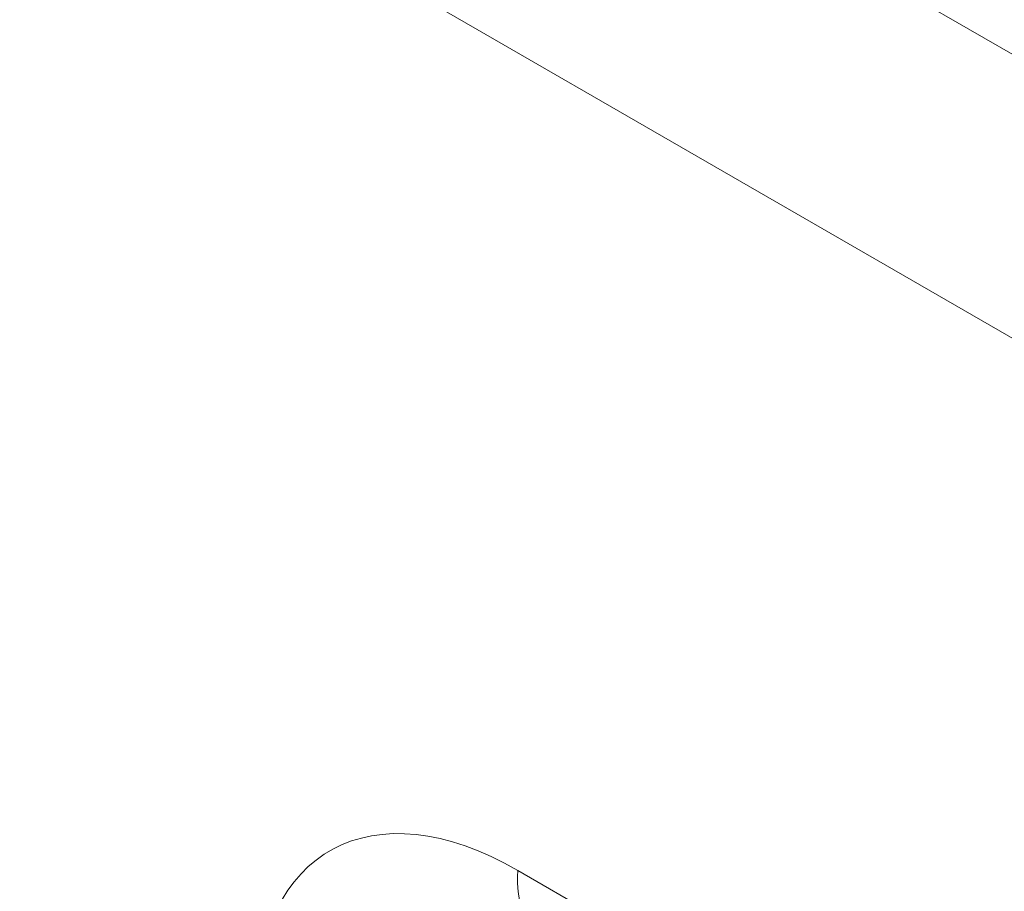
# Paper-space layout 'Blatt4' of a CAD drawing. Header units: millimetres. Extents: x 5 to 418, y 2 to 292.
# Tile 49 of 118: x 120.51 to 127.4, y 192.22 to 198.32. Entities that reach past the tile are written whole.
import ezdxf

# ---------------------------------------------------------------- set-up
doc = ezdxf.new("R2010")
doc.units = ezdxf.units.MM

psp = doc.layouts.new('Blatt4')

# ---------------------------------------------------------------- linework, layer by layer
at = {"color": 7, "linetype": 'Continuous', "lineweight": 18}
for p, q in [((84.3404, 222.9647), (135.81, 193.2519)), ((135.0469, 191.706), (83.4282, 221.5049)), ((123.9967, 192.3659), (125.3352, 191.5932))]:
    psp.add_line(p, q, dxfattribs=at)
psp.add_arc((124.6092, 192.2983), 0.6162, 173.70115, 234.98667, dxfattribs=at)
psp.add_ellipse((123.9967, 190.3246), major_axis=(-1.338, 2.1652), ratio=0.576692, start_param=5.463246, end_param=7.034042, dxfattribs=at)

doc.saveas('drawing.dxf')
